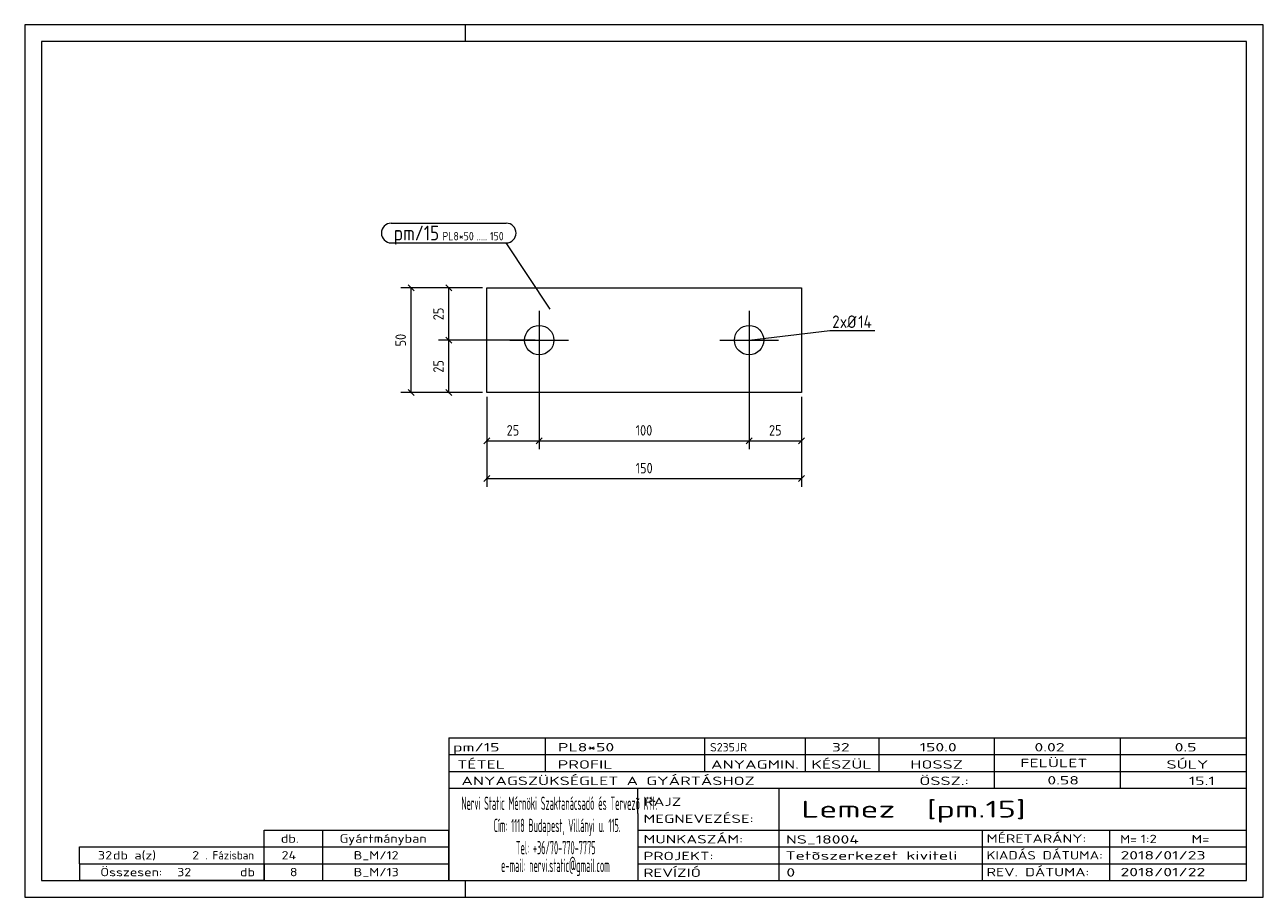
# Model space of a CAD drawing. Header units: millimetres. Extents: x 1 to 296, y 1 to 209.
import ezdxf

# ---------------------------------------------------------------- set-up
doc = ezdxf.new("R2010")
doc.units = ezdxf.units.MM
doc.header["$LTSCALE"] = 0.6
doc.linetypes.add('XKITLINE00', pattern=[0])
for name, color, linetype, lineweight in [('Bolt', 7, 'Continuous', 0), ('BoltMark', 3, 'Continuous', 0), ('DrawingSheet', 5, 'Continuous', 0), ('OtherObjectType', 1, 'Continuous', 0), ('Part', 2, 'Continuous', 0), ('PartMark', 3, 'Continuous', 0), ('Z-DIMENSIONS', 1, 'Continuous', 0)]:
    doc.layers.add(name, color=color, linetype=linetype, lineweight=lineweight)
doc.styles.add('ISOCPEUR', font='ISOCPEUR.TTF')

msp = doc.modelspace()

# ---------------------------------------------------------------- linework, layer by layer
at = {"layer": 'Bolt', "color": 4, "linetype": 'XKITLINE00', "lineweight": 0}
for p, q in [((123.54, 140.81), (123.54, 126.81)), ((173.54, 140.81), (173.54, 126.81)), ((116.54, 133.81), (130.54, 133.81)), ((166.54, 133.81), (180.54, 133.81))]:
    msp.add_line(p, q, dxfattribs=at)
for centre in [(123.54, 133.81), (173.54, 133.81)]:
    msp.add_circle(centre, 3.5, dxfattribs=at)
at = {"layer": 'BoltMark', "color": 4, "linetype": 'XKITLINE00', "lineweight": 0}
for p, q in [((173.54, 133.81), (192.75, 136.11)), ((192.75, 136.11), (203.49, 136.11))]:
    msp.add_line(p, q, dxfattribs=at)
at = {"layer": 'DrawingSheet', "color": 2, "linetype": 'XKITLINE00', "lineweight": 0}
for p, q in [((296, 209), (1, 209)), ((1, 209), (1, 1)), ((106, 205), (106, 209)), ((296, 1), (296, 209)), ((106, 1), (106, 5)), ((1, 1), (296, 1))]:
    msp.add_line(p, q, dxfattribs=at)
at = {"layer": 'DrawingSheet', "color": 3, "linetype": 'XKITLINE00', "lineweight": 0}
for p, q in [((292, 205), (5, 205)), ((5, 205), (5, 5)), ((292, 5), (292, 205)), ((5, 5), (292, 5))]:
    msp.add_line(p, q, dxfattribs=at)
at = {"layer": 'OtherObjectType', "color": 7, "linetype": 'XKITLINE00', "lineweight": 0}
for p, q in [((102, 39), (292, 39)), ((102, 39), (102, 35)), ((102, 39), (292, 39)), ((125, 35), (125, 39)), ((163, 35), (163, 39)), ((187, 35), (187, 39)), ((204.5, 35), (204.5, 39)), ((232, 35), (232, 39)), ((262, 35), (262, 39)), ((292, 35), (292, 39)), ((102, 35), (292, 35)), ((102, 35), (102, 5)), ((102, 35), (292, 35)), ((125, 31), (125, 35)), ((163, 31), (163, 35)), ((187, 31), (187, 35)), ((204.5, 31), (204.5, 35)), ((232, 31), (232, 35)), ((262, 31), (262, 35)), ((292, 31), (292, 35)), ((102, 31), (292, 31)), ((232, 27), (232, 31)), ((262, 27), (262, 31)), ((292, 27), (292, 31)), ((102, 27), (292, 27)), ((147, 21), (147, 27)), ((180.7, 17), (180.7, 27)), ((292, 21), (292, 27)), ((147, 21), (147, 5)), ((292, 17), (292, 21)), ((58, 17), (102, 17)), ((58, 13), (58, 17)), ((72, 13), (72, 17)), ((102, 13), (102, 17)), ((147, 17), (292, 17)), ((180.7, 5), (180.7, 17)), ((229.16, 13), (229.16, 17)), ((259.5, 5), (259.5, 17)), ((292, 13), (292, 17)), ((14, 9), (14, 13)), ((14, 13), (58, 13)), ((14, 13), (58, 13)), ((58, 9), (58, 13)), ((58, 13), (102, 13)), ((58, 9), (58, 13)), ((72, 9), (72, 13)), ((102, 9), (102, 13)), ((147, 13), (292, 13)), ((229.16, 5), (229.16, 13)), ((292, 9), (292, 13)), ((14, 9), (58, 9)), ((14, 9), (14, 5)), ((14, 9), (58, 9)), ((58, 9), (58, 5)), ((58, 9), (102, 9)), ((58, 5), (58, 9)), ((72, 5), (72, 9)), ((102, 5), (102, 9)), ((147, 9), (292, 9)), ((292, 5), (292, 9)), ((58, 5), (14, 5)), ((58, 5), (102, 5)), ((102, 5), (292, 5)), ((139.5, 5), (292, 5))]:
    msp.add_line(p, q, dxfattribs=at)
at = {"layer": 'Part', "color": 2, "linetype": 'XKITLINE00', "lineweight": 0}
for p, q in [((111.04, 121.31), (111.04, 146.31)), ((111.04, 146.31), (186.04, 146.31)), ((186.04, 146.31), (186.04, 121.31)), ((186.04, 121.31), (111.04, 121.31))]:
    msp.add_line(p, q, dxfattribs=at)
at = {"layer": 'PartMark', "color": 7, "linetype": 'XKITLINE00', "lineweight": 0}
for p, q in [((88.3, 161.7), (115.68, 161.7)), ((88.3, 157), (115.68, 157)), ((126.18, 141.16), (115.68, 157))]:
    msp.add_line(p, q, dxfattribs=at)
for centre, start, end in [((88.3, 159.35), 90, 270), ((115.68, 159.35), 270, 90)]:
    msp.add_arc(centre, 2.35, start, end, dxfattribs=at)
at = {"layer": 'Z-DIMENSIONS', "color": 7, "linetype": 'XKITLINE00', "lineweight": 0}
for p, q in [((110.04, 146.31), (90.54, 146.31)), ((92.33, 147.02), (93.74, 145.6)), ((93.04, 121.31), (93.04, 146.31)), ((110.04, 146.31), (99.54, 146.31)), ((101.33, 147.02), (102.74, 145.6)), ((102.04, 133.81), (102.04, 146.31)), ((122.54, 133.81), (99.54, 133.81)), ((122.54, 133.81), (99.54, 133.81)), ((101.33, 134.52), (102.74, 133.1)), ((101.33, 134.52), (102.74, 133.1)), ((102.04, 121.31), (102.04, 133.81)), ((123.54, 132.81), (123.54, 107.81)), ((123.54, 132.81), (123.54, 107.81)), ((173.54, 132.81), (173.54, 107.81)), ((173.54, 132.81), (173.54, 107.81)), ((110.04, 121.31), (90.54, 121.31)), ((92.33, 122.02), (93.74, 120.6)), ((110.04, 121.31), (99.54, 121.31)), ((101.33, 122.02), (102.74, 120.6)), ((111.04, 120.31), (111.04, 98.81)), ((111.04, 120.31), (111.04, 107.81)), ((186.04, 120.31), (186.04, 98.81)), ((186.04, 120.31), (186.04, 107.81)), ((111.74, 110.52), (110.33, 109.1)), ((111.04, 109.81), (123.54, 109.81)), ((124.24, 110.52), (122.83, 109.1)), ((124.24, 110.52), (122.83, 109.1)), ((123.54, 109.81), (173.54, 109.81)), ((174.24, 110.52), (172.83, 109.1)), ((174.24, 110.52), (172.83, 109.1)), ((173.54, 109.81), (186.04, 109.81)), ((186.74, 110.52), (185.33, 109.1)), ((111.74, 101.52), (110.33, 100.1)), ((111.04, 100.81), (186.04, 100.81)), ((186.74, 101.52), (185.33, 100.1))]:
    msp.add_line(p, q, dxfattribs=at)
at = {"layer": 'Z-DIMENSIONS', "color": 3}
for p in [(93.04, 146.31), (102.04, 146.31), (102.04, 133.81), (102.04, 133.81), (93.04, 121.31), (102.04, 121.31), (111.04, 109.81), (123.54, 109.81), (123.54, 109.81), (173.54, 109.81), (173.54, 109.81), (186.04, 109.81), (111.04, 100.81), (186.04, 100.81)]:
    msp.add_point(p, dxfattribs=at)

# ---------------------------------------------------------------- texts
at = {"layer": 'BoltMark', "color": 4, "style": 'ISOCPEUR', "width": 0.85}
for s, p in [('2', (193.35, 136.71)), ('xØ', (195.16, 136.71)), ('14', (199.54, 136.71))]:
    msp.add_text(s, height=3, dxfattribs=at).set_placement(p)
at = {"layer": 'OtherObjectType', "color": 7, "style": 'ISOCPEUR'}
for s, height, width, p in [('pm/15', 2, 1.525501, (103, 35.76)), ('PL8*50', 2, 1.525501, (128, 35.76)), ('S235JR', 2, 1.02, (164.22, 35.76)), ('32', 2, 1.525501, (193.24, 35.76)), ('150.0', 2, 1.525501, (214.16, 35.76)), ('0.02', 2, 1.525501, (241.51, 35.76)), ('0.5', 2, 1.525501, (274.91, 35.76)), ('TÉTEL', 2, 1.525501, (104, 31.66)), ('PROFIL', 2, 1.525501, (127.96, 31.66)), ('ANYAGMIN.', 2, 1.525501, (164.47, 31.66)), ('KÉSZÜL', 2, 1.525501, (188.37, 31.66)), ('HOSSZ', 2, 1.525501, (211.96, 31.66)), ('FELÜLET', 2, 1.525501, (238.13, 32)), ('SÚLY', 2, 1.525501, (272.96, 31.66)), ('ANYAGSZÜKSÉGLET A GYÁRTÁSHOZ', 2, 1.525501, (105, 27.75)), ('ÖSSZ.:', 2, 1.525501, (214.1, 27.75)), ('0.58', 2, 1.525501, (244.59, 27.88)), ('15.1', 2, 1.525501, (278.29, 27.75)), ('Nervi Static Mérnöki\xa0Szaktanácsadó\xa0és\xa0Tervezõ Kft.', 3.1765, 0.403093, (105, 21.82)), ('RAJZ', 2, 1.445, (148.38, 22.78)), ('Lemez  [pm.15]', 4, 1.474651, (186, 20)), ('MEGNEVEZÉSE:', 2, 1.445, (148.38, 18.72)), ('Cím:\xa01118 Budapest, Villányi u. 115.', 3.1765, 0.403093, (112.69, 16.53)), ('db.', 2, 1.211571, (62, 14)), ('Gyártmányban', 2, 1.211571, (76, 14)), ('MUNKASZÁM:', 2, 1.445, (148.38, 13.84)), ('NS_18004', 2, 1.525501, (182.28, 13.78)), ('MÉRETARÁNY:', 2, 1.36, (230.1, 14)), ('M=', 2, 1.211571, (261.91, 13.84)), ('1:2', 2, 1.275, (266.79, 13.9)), ('M=', 2, 1.275, (278.95, 13.87)), ('32', 2, 1.211571, (18.43, 10)), ('db a(z)', 2, 1.211571, (22, 10)), ('2', 2, 1.211571, (40.86, 10)), ('. Fázisban', 2, 0.935, (44, 10)), ('24', 2, 1.211571, (62.18, 10)), ('B_M/12', 2, 1.211571, (79.35, 10)), ('Tel:\xa0+36/70-770-7775', 3.1765, 0.403093, (117.97, 11.24)), ('PROJEKT:', 2, 1.445, (148.38, 9.84)), ('Tetõszerkezet kiviteli ', 2, 1.525501, (182.2, 9.94)), ('KIADÁS DÁTUMA:', 2, 1.275, (230.1, 10)), ('2018/01/23', 2, 1.525501, (262, 10)), ('e-mail:\xa0nervi.static@gmail.com', 3.1765, 0.403093, (114.45, 7)), ('Összesen:            db', 2, 1.211571, (19, 6)), ('32', 2, 1.211571, (37.29, 6)), ('8', 2, 1.211571, (64.14, 6)), ('B_M/13', 2, 1.211571, (79.35, 6)), ('REVÍZIÓ', 2, 1.445, (148.38, 5.84)), ('0', 2, 1.525501, (182.41, 5.92)), ('REV. DÁTUMA:', 2, 1.36, (230.1, 6)), ('2018/01/22', 2, 1.525501, (262, 6))]:
    msp.add_text(s, height=height, dxfattribs=dict(at, width=width)).set_placement(p)
at = {"layer": 'PartMark', "color": 3, "style": 'ISOCPEUR', "width": 0.85}
msp.add_text('pm/15', height=3.5, dxfattribs=at).set_placement((88.9, 157.6))
at = {"layer": 'PartMark', "color": 4, "style": 'ISOCPEUR', "width": 0.85}
for s, p in [('PL8*50', (100.48, 157.6)), ('150', (111.82, 157.6)), ('.....', (108.64, 157.6))]:
    msp.add_text(s, height=2, dxfattribs=at).set_placement(p)
at = {"layer": 'Z-DIMENSIONS', "color": 3, "style": 'ISOCPEUR', "width": 0.85}
for s, p in [('25', (100.79, 138.56)), ('50', (91.79, 132.31)), ('25', (100.79, 126.06))]:
    msp.add_text(s, height=2.5, rotation=90.0002, dxfattribs=at).set_placement(p)
for s, p in [('25', (115.78, 111.06)), ('100', (146.5, 111.06)), ('25', (178.28, 111.06)), ('150', (146.5, 102.06))]:
    msp.add_text(s, height=2.5, dxfattribs=at).set_placement(p)

doc.saveas('drawing.dxf')
